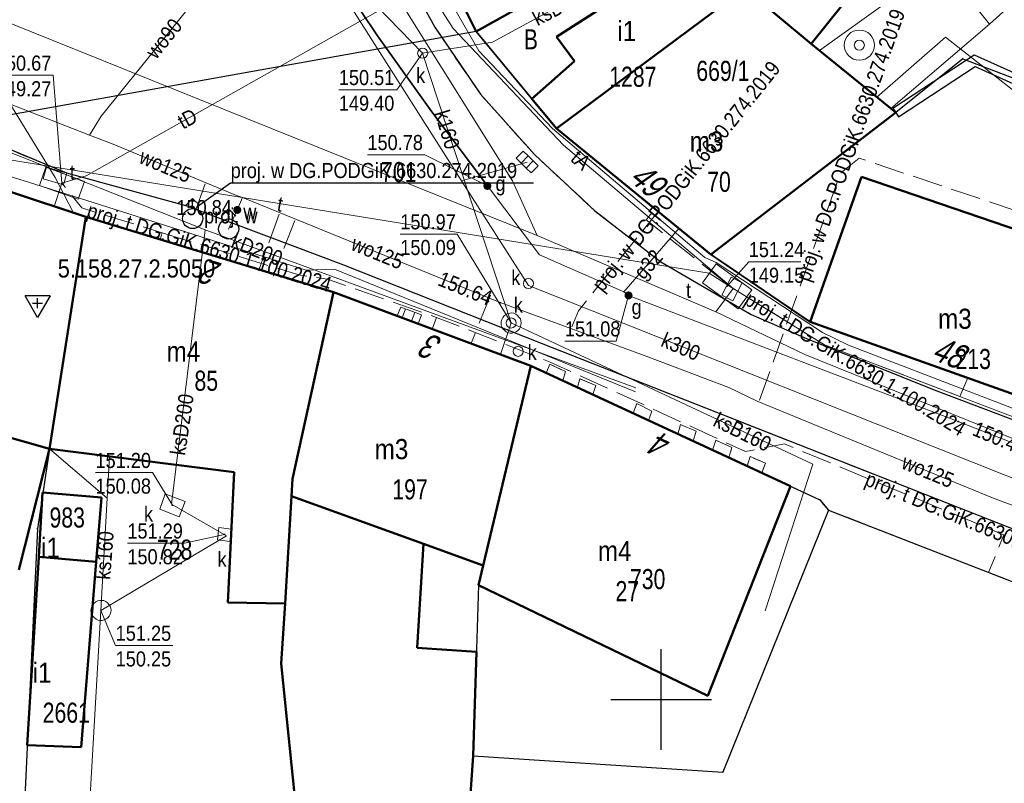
# Model space of a CAD drawing. Header units: metres. Extents: x 5552311 to 5555313, y 5709371 to 5712599.
# Tile 33 of 71: x 5554618 to 5554667, y 5710546 to 5710584. Entities that reach past the tile are written whole.
import ezdxf
from ezdxf.enums import TextEntityAlignment as Align

# ---------------------------------------------------------------- set-up
doc = ezdxf.new("R2010")
doc.units = ezdxf.units.M
doc.header["$MEASUREMENT"] = 0
doc.linetypes.add('1.0_0.5', pattern=[1.5, 1, -0.5])
doc.linetypes.add('1.5_0.5', pattern=[2, 1.5, -0.5])
doc.layers.get('0').update_dxf_attribs({"color": 2, "linetype": 'CONTINUOUS', "lineweight": 5})
for name, color, linetype in [('203-punkt graniczny', 7, 'CONTINUOUS'), ('210-oznaczenie konturu użytku gruntowego', 60, 'CONTINUOUS'), ('211-numer działki ewidencyjnej', 7, 'CONTINUOUS'), ('218-kontur użytku gruntowego', 60, 'CONTINUOUS'), ('219-działka ewidencyjna', 7, 'CONTINUOUS'), ('238-Punkt adresowy budynku', 7, 'CONTINUOUS'), ('312-budynek ewidencyjny', 7, 'CONTINUOUS'), ('312-oznaczenie budynku ewidencyjnego', 7, 'CONTINUOUS'), ('312-oznaczenie budynku ewidencyjnego-Atr117', 7, 'CONTINUOUS'), ('352-schody', 7, 'CONTINUOUS'), ('chodnik', 7, 'CONTINUOUS'), ('hydrant', 7, 'CONTINUOUS'), ('hydrant - ob. projektowany', 7, 'CONTINUOUS'), ('hydrant - ob. projektowany-Atr17', 7, 'CONTINUOUS'), ('inny obiekt trwale związany z budynkiem (powierzchnia)', 7, 'CONTINUOUS'), ('jezdnia', 7, 'CONTINUOUS'), ('kratka ściekowa', 7, 'CONTINUOUS'), ('krawężnik', 7, 'CONTINUOUS'), ('obudowa ochronna przewodu', 7, 'CONTINUOUS'), ('ogrodzenie trwałe', 7, 'CONTINUOUS'), ('przewód elektroenergetyczny podziemny', 7, 'CONTINUOUS'), ('przewód gazowy', 7, 'CONTINUOUS'), ('przewód gazowy-Atr1', 7, 'CONTINUOUS'), ('przewód kanalizacyjny', 7, 'CONTINUOUS'), ('przewód kanalizacyjny-Atr1', 7, 'CONTINUOUS'), ('przewód telekomunikacyjny podziemny', 7, 'CONTINUOUS'), ('przewód telekomunikacyjny podziemny - ob. projektowany', 7, 'CONTINUOUS'), ('przewód telekomunikacyjny podziemny - ob. projektowany-Atr1', 7, 'CONTINUOUS'), ('przewód telekomunikacyjny podziemny-Atr1', 7, 'CONTINUOUS'), ('przewód wodociągowy', 7, 'CONTINUOUS'), ('przewód wodociągowy - ob. projektowany', 7, 'CONTINUOUS'), ('przewód wodociągowy - ob. projektowany-Atr1', 7, 'CONTINUOUS'), ('przewód wodociągowy-Atr1', 7, 'CONTINUOUS'), ('rzedna', 7, 'CONTINUOUS'), ('rzedna - ob. w budowie', 7, 'CONTINUOUS'), ('rzedna - ob. w budowie-Atr2', 7, 'CONTINUOUS'), ('rzedna-Atr2', 7, 'CONTINUOUS'), ('rzedna-Atr3', 7, 'CONTINUOUS'), ('studnia kanalizacyjna', 7, 'CONTINUOUS'), ('studnia zwykła', 7, 'CONTINUOUS'), ('Szczegółowa osnowa geodezyjna wysokościowa', 7, 'CONTINUOUS'), ('Szczegółowa osnowa geodezyjna wysokościowa-Atr103', 7, 'CONTINUOUS'), ('Wstawianie ramki sekcyjnej z opisem', 7, 'CONTINUOUS'), ('właz do komory lub kanału', 7, 'CONTINUOUS'), ('właz do komory lub kanału - okrągły', 7, 'CONTINUOUS'), ('właz do komory lub kanału - okrągły-Atr17', 7, 'CONTINUOUS'), ('właz do komory lub kanału-Atr17', 7, 'CONTINUOUS'), ('zasuwa lub zawór', 7, 'CONTINUOUS'), ('zasuwa lub zawór-Atr17', 7, 'CONTINUOUS'), ('ściana oporowa (linia)', 7, 'CONTINUOUS')]:
    doc.layers.add(name, color=color, linetype=linetype)
doc.styles.get("Standard").update_dxf_attribs({"font": 'Working1250', "width": 0.75})
doc.linetypes.add('902-500', pattern='A,3.75,0,[1,ksztalty.shx,S=0.5,R=0,X=0,Y=0],3.75', length=7.5)
doc.linetypes.add('otdn_500', pattern='A,5,0,[21,ksztalty.shx,S=0.5,R=0,X=0,Y=0]', length=5)

# ---------------------------------------------------------------- blocks, each defined once
blk = doc.blocks.new('203')
at = {"linetype": 'Continuous', "lineweight": 0}
h = blk.add_hatch(color=94, dxfattribs=at)
edge = h.paths.add_edge_path()
edge.add_arc((0, 0), 0.045, 0, 360)
blk = doc.blocks.new('US25')
at = {"linetype": 'Continuous', "lineweight": 0}
h = blk.add_hatch(color=0, dxfattribs=at)
edge = h.paths.add_edge_path()
edge.add_arc((0, 0), 0.2, 0, 360)
blk = doc.blocks.new('PW01')
at = {"linetype": 'Continuous', "lineweight": 13}
h = blk.add_hatch(color=0, dxfattribs=at)
edge = h.paths.add_edge_path()
edge.add_arc((0, 0), 0.045, 0, 360)
blk = doc.blocks.new('US05')
at = {"color": 0, "linetype": 'Continuous', "lineweight": 13}
for p, q in [((-0.525, -0.25), (-0.525, 0.25)), ((-0.525, 0.25), (-0.175, 0.25)), ((-0.175, -0.25), (-0.175, 0.25)), ((-0.175, 0.25), (0.175, 0.25)), ((0.175, -0.25), (0.175, 0.25)), ((0.175, 0.25), (0.525, 0.25)), ((0.525, -0.25), (0.525, 0.25)), ((-0.525, -0.25), (-0.175, -0.25)), ((-0.175, -0.25), (0.175, -0.25)), ((0.175, -0.25), (0.525, -0.25))]:
    blk.add_line(p, q, dxfattribs=at)
blk = doc.blocks.new('US22')
at = {"color": 0, "linetype": 'Continuous', "lineweight": 13}
blk.add_circle((0, 0), 0.25, dxfattribs=at)
blk = doc.blocks.new('US13')
at = {"color": 0, "linetype": 'Continuous', "lineweight": 13}
for radius in [0.75, 0.25]:
    blk.add_circle((0, 0), radius, dxfattribs=at)
blk = doc.blocks.new('SUWH')
at = {"color": 0, "linetype": 'Continuous'}
for p in [(-0.354, 0.646), (0, 0.5), (0.354, 0.646)]:
    blk.add_line(p, (0, 1), dxfattribs=at)
blk.add_circle((0, 0), 0.5, dxfattribs=at)
blk = doc.blocks.new('OSSH')
at = {"color": 0}
for p, q in [((0, -0.721), (-0.624, 0.362)), ((0.626, 0.362), (-0.624, 0.362)), ((-0.25, 0), (0.25, 0)), ((0.626, 0.362), (0, -0.721)), ((0, -0.25), (0, 0.25))]:
    blk.add_line(p, q, dxfattribs=at)
blk = doc.blocks.new('RAMKA500K')
at = {"color": 0}
for p, q in [((250, 47.5), (250, 52.5)), ((247.5, 50), (252.5, 50))]:
    blk.add_line(p, q, dxfattribs=at)

msp = doc.modelspace()

# ---------------------------------------------------------------- linework, layer by layer
at = {"layer": '218-kontur użytku gruntowego', "linetype": 'Continuous', "lineweight": 9, "flags": 128}
for points in [[(5554635.54, 5710593.76), (5554640.8, 5710583.2)], [(5554640.8, 5710583.2), (5554635.54, 5710593.76)], [(5554657.47, 5710582.59), (5554659.97, 5710585.71)], [(5554659.97, 5710585.71), (5554657.47, 5710582.59)], [(5554640.8, 5710583.2), (5554644.79, 5710578.37)], [(5554644.79, 5710578.37), (5554640.8, 5710583.2)], [(5554661.67, 5710579.17), (5554657.47, 5710582.59)], [(5554657.47, 5710582.59), (5554661.67, 5710579.17)], [(5554665, 5710581.84), (5554661.67, 5710579.17)], [(5554661.67, 5710579.17), (5554665, 5710581.84)], [(5554673.24, 5710578.7), (5554665, 5710581.84)], [(5554665, 5710581.84), (5554673.24, 5710578.7)], [(5554661.67, 5710579.17), (5554652.48, 5710572.12)], [(5554652.48, 5710572.12), (5554661.67, 5710579.17)], [(5554644.79, 5710578.37), (5554652.48, 5710572.12)], [(5554652.48, 5710572.12), (5554644.79, 5710578.37)], [(5554621.39, 5710573.98), (5554610.13, 5710577.71)], [(5554610.13, 5710577.71), (5554621.39, 5710573.98)], [(5554633.71, 5710570.24), (5554621.39, 5710573.98)], [(5554621.39, 5710573.98), (5554633.71, 5710570.24)], [(5554652.48, 5710572.12), (5554657.41, 5710568.75)], [(5554657.41, 5710568.75), (5554652.48, 5710572.12)], [(5554643.52, 5710566.58), (5554633.71, 5710570.24)], [(5554633.71, 5710570.24), (5554643.52, 5710566.58)], [(5554657.41, 5710568.75), (5554675.34, 5710562.38)], [(5554675.34, 5710562.38), (5554657.41, 5710568.75)], [(5554657.89, 5710559.92), (5554643.52, 5710566.58)], [(5554643.52, 5710566.58), (5554657.89, 5710559.92)], [(5554658.33, 5710559.41), (5554657.89, 5710559.92)], [(5554657.89, 5710559.92), (5554658.33, 5710559.41)], [(5554673.9, 5710553.35), (5554658.33, 5710559.41)], [(5554658.33, 5710559.41), (5554673.9, 5710553.35)]]:
    msp.add_lwpolyline(points, dxfattribs=at)
at = {"layer": '219-działka ewidencyjna', "color": 94, "linetype": 'Continuous', "lineweight": 30, "flags": 128}
for points in [[(5554635.54, 5710593.76), (5554640.8, 5710583.2)], [(5554659.97, 5710585.71), (5554657.47, 5710582.59)], [(5554653.19, 5710584.6), (5554644.79, 5710578.37)], [(5554640.8, 5710583.2), (5554610.13, 5710577.71)], [(5554640.8, 5710583.2), (5554644.79, 5710578.37)], [(5554657.47, 5710582.59), (5554661.67, 5710579.17)], [(5554665, 5710581.84), (5554661.67, 5710579.17)], [(5554665, 5710581.84), (5554673.24, 5710578.7)], [(5554661.67, 5710579.17), (5554652.48, 5710572.12)], [(5554644.79, 5710578.37), (5554652.48, 5710572.12)], [(5554610.13, 5710577.71), (5554621.39, 5710573.98)], [(5554621.39, 5710573.98), (5554619.58, 5710562.45)], [(5554621.39, 5710573.98), (5554633.71, 5710570.24)], [(5554652.48, 5710572.12), (5554657.41, 5710568.75)], [(5554633.71, 5710570.24), (5554631.67, 5710560.95)], [(5554633.71, 5710570.24), (5554643.52, 5710566.58)], [(5554657.41, 5710568.75), (5554675.34, 5710562.38)], [(5554643.52, 5710566.58), (5554640.92, 5710555.68)], [(5554643.52, 5710566.58), (5554657.89, 5710559.92)], [(5554619.58, 5710562.45), (5554618.98, 5710558.48)], [(5554631.67, 5710560.95), (5554631.1, 5710551.78)], [(5554657.89, 5710559.92), (5554658.33, 5710559.41)], [(5554658.33, 5710559.41), (5554653.07, 5710546.39)], [(5554658.33, 5710559.41), (5554673.9, 5710553.35)], [(5554618.98, 5710558.48), (5554618.18, 5710541.65)], [(5554640.92, 5710555.68), (5554640.65, 5710547.2)], [(5554631.1, 5710551.78), (5554631.91, 5710543.83)], [(5554640.65, 5710547.2), (5554640.52, 5710545.27)], [(5554640.65, 5710547.2), (5554653.07, 5710546.39)]]:
    msp.add_lwpolyline(points, dxfattribs=at)
at = {"layer": '312-budynek ewidencyjny', "color": 8, "linetype": 'Continuous', "lineweight": 50, "flags": 128}
for points in [[(5554651.47, 5710589.17), (5554640.8, 5710583.2)], [(5554644.79, 5710582.93), (5554652.06, 5710587.58)], [(5554654.11, 5710585.39), (5554657.47, 5710582.59)], [(5554657.47, 5710582.59), (5554654.11, 5710585.39)], [(5554659.97, 5710585.71), (5554657.47, 5710582.59)], [(5554653.19, 5710584.6), (5554644.79, 5710578.37)], [(5554644.79, 5710578.37), (5554653.19, 5710584.6)], [(5554640.8, 5710583.2), (5554640.24, 5710584.32)], [(5554645.69, 5710581.73), (5554644.79, 5710582.93)], [(5554657.47, 5710582.59), (5554661.67, 5710579.17)], [(5554643.57, 5710579.85), (5554645.69, 5710581.73)], [(5554644.79, 5710578.37), (5554643.57, 5710579.85)], [(5554661.67, 5710579.17), (5554652.48, 5710572.12)], [(5554652.48, 5710572.12), (5554644.79, 5710578.37)], [(5554610.13, 5710577.71), (5554621.39, 5710573.98)], [(5554657.42, 5710568.76), (5554659.97, 5710575.98)], [(5554659.97, 5710575.98), (5554673.74, 5710571.27)], [(5554621.39, 5710573.98), (5554619.58, 5710562.45)], [(5554619.58, 5710562.45), (5554621.39, 5710573.98)], [(5554621.39, 5710573.98), (5554633.71, 5710570.24)], [(5554633.71, 5710570.24), (5554631.67, 5710560.96)], [(5554631.67, 5710560.96), (5554633.71, 5710570.24)], [(5554633.71, 5710570.24), (5554643.52, 5710566.58)], [(5554671.06, 5710563.91), (5554657.42, 5710568.76)], [(5554643.52, 5710566.58), (5554641.15, 5710556.66)], [(5554641.15, 5710556.66), (5554643.52, 5710566.58)], [(5554643.52, 5710566.58), (5554656.43, 5710560.6)], [(5554614.31, 5710563.95), (5554619.58, 5710562.45)], [(5554619.58, 5710562.45), (5554614.31, 5710563.95)], [(5554619.58, 5710562.45), (5554618.06, 5710556.44)], [(5554628.77, 5710561.3), (5554619.58, 5710562.45)], [(5554628.49, 5710555.48), (5554628.77, 5710561.3)], [(5554631.67, 5710560.96), (5554631.62, 5710560.1)], [(5554631.62, 5710560.1), (5554631.67, 5710560.96)], [(5554656.43, 5710560.6), (5554652.32, 5710550.18)], [(5554619.05, 5710557.08), (5554619.24, 5710560.29)], [(5554619.24, 5710560.29), (5554622.16, 5710560.04)], [(5554622.16, 5710560.04), (5554621.9, 5710556.83)], [(5554631.62, 5710560.1), (5554631.3, 5710554.77)], [(5554631.3, 5710554.77), (5554631.62, 5710560.1)], [(5554638.19, 5710557.74), (5554631.62, 5710560.1)], [(5554631.62, 5710560.1), (5554638.19, 5710557.74)], [(5554638.19, 5710557.74), (5554637.87, 5710552.56)], [(5554641.15, 5710556.66), (5554638.19, 5710557.74)], [(5554618.47, 5710547.73), (5554619.05, 5710557.08)], [(5554619.05, 5710557.08), (5554621.9, 5710556.83)], [(5554621.9, 5710556.83), (5554619.05, 5710557.08)], [(5554621.9, 5710556.83), (5554621.16, 5710547.62)], [(5554640.92, 5710555.68), (5554641.15, 5710556.66)], [(5554652.32, 5710550.18), (5554640.92, 5710555.68)], [(5554628.45, 5710554.82), (5554628.49, 5710555.48)], [(5554631.3, 5710554.77), (5554628.45, 5710554.82)], [(5554631.11, 5710551.79), (5554631.3, 5710554.77)], [(5554637.87, 5710552.56), (5554640.81, 5710552.36)], [(5554640.81, 5710552.36), (5554640.65, 5710547.19)], [(5554631.39, 5710549.01), (5554631.11, 5710551.79)], [(5554631.91, 5710543.83), (5554631.39, 5710549.01)], [(5554621.16, 5710547.62), (5554618.47, 5710547.73)], [(5554640.65, 5710547.19), (5554640.45, 5710544.35)]]:
    msp.add_lwpolyline(points, dxfattribs=at)
at = {"layer": '352-schody', "color": 8, "linetype": 'Continuous', "lineweight": 18, "flags": 128}
msp.add_lwpolyline([(5554637.05, 5710569.5), (5554638.09, 5710569.11), (5554637.92, 5710568.67), (5554636.88, 5710569.06)], close=True, dxfattribs=at)
msp.add_lwpolyline([(5554637.05, 5710569.5), (5554638.09, 5710569.11), (5554637.92, 5710568.67), (5554636.88, 5710569.06)], close=True, dxfattribs=at)
for points in [[(5554637.118, 5710568.971), (5554637.284, 5710569.412)], [(5554637.587, 5710568.795), (5554637.752, 5710569.237)]]:
    msp.add_lwpolyline(points, dxfattribs=at)
at = {"layer": 'chodnik', "color": 8, "linetype": '1.0_0.5', "lineweight": 18, "flags": 128}
for points in [[(5554635.54, 5710593.77), (5554634.91, 5710595.04), (5554633.91, 5710593.77), (5554633.75, 5710592.48), (5554638.74, 5710583.42), (5554641.01, 5710580.08), (5554643.71, 5710577.08), (5554646.71, 5710574.28), (5554649.98, 5710571.75), (5554654.48, 5710569.13), (5554657.23, 5710567.94), (5554663.58, 5710565.38), (5554672.78, 5710561.9), (5554675.18, 5710561.06), (5554689.57, 5710555.85), (5554698.78, 5710552.52), (5554710.37, 5710548.38), (5554714.25, 5710546.74), (5554729.82, 5710541.69), (5554742.89, 5710537.3), (5554751.26, 5710534.52), (5554762.58, 5710530.76), (5554774.22, 5710526.97), (5554774.78, 5710528.37), (5554764.27, 5710531.88), (5554751.75, 5710536.33), (5554751.77, 5710536.51), (5554750.8, 5710536.85), (5554747.46, 5710538.23), (5554747.7, 5710540.56), (5554744.66, 5710541.51), (5554744.56, 5710541.2), (5554739.98, 5710542.65), (5554739.84, 5710542.24), (5554738.75, 5710542.66), (5554738.86, 5710543), (5554737.13, 5710543.55), (5554736.94, 5710542.93), (5554735.52, 5710543.39), (5554735.71, 5710544), (5554735.21, 5710544.15), (5554734.57, 5710542.28), (5554734.29, 5710542.36), (5554734.21, 5710542.13), (5554733.69, 5710542.29), (5554733.6, 5710541.98), (5554731.6, 5710542.57), (5554731.71, 5710542.9), (5554731.2, 5710543.05), (5554731.26, 5710543.29), (5554730.98, 5710543.4), (5554731.45, 5710545.01), (5554730.83, 5710545.22), (5554730.25, 5710543.35), (5554729.32, 5710543.64), (5554729.03, 5710543.39), (5554727.46, 5710543.87), (5554727.33, 5710544.25), (5554717.41, 5710547.27), (5554713.9, 5710548.53), (5554699.71, 5710553.91), (5554699.01, 5710554.16), (5554698.93, 5710553.83), (5554698.03, 5710554.16), (5554698.06, 5710554.49), (5554696.65, 5710554.99), (5554696.58, 5710554.63), (5554695.68, 5710554.95), (5554695.75, 5710555.31), (5554694.67, 5710555.69), (5554694.6, 5710555.33), (5554693.68, 5710555.69), (5554693.72, 5710556.03), (5554692.17, 5710556.57), (5554692.08, 5710556.12), (5554691.15, 5710556.47), (5554691.23, 5710556.91), (5554690.16, 5710557.29), (5554680.82, 5710560.6), (5554675.34, 5710562.38), (5554657.42, 5710568.76), (5554652.45, 5710572.15), (5554644.79, 5710578.37), (5554640.8, 5710583.2)], [(5554701.94, 5710544.3), (5554700.74, 5710545.72), (5554686.94, 5710550.95), (5554676.86, 5710554.79), (5554657.36, 5710562.45), (5554644.05, 5710567.69), (5554634.22, 5710571.59), (5554626.43, 5710574.52), (5554620.44, 5710576.15), (5554615.82, 5710578.07), (5554614.07, 5710578.62), (5554612.84, 5710578.98), (5554609.83, 5710579.69), (5554607.1, 5710579.88), (5554604.29, 5710579.54), (5554600.63, 5710578.77), (5554596.7, 5710577.62), (5554593.44, 5710576.59), (5554589.82, 5710575.3), (5554586.34, 5710573.89), (5554582.72, 5710572.29), (5554575.58, 5710569.01), (5554564.32, 5710563.87), (5554562.8, 5710562.57), (5554562.14, 5710560.52), (5554562.19, 5710557.43), (5554569.93, 5710560.88), (5554577.48, 5710564.19), (5554576.33, 5710566.7), (5554590.07, 5710571.3), (5554610.13, 5710577.71), (5554621.39, 5710573.98), (5554633.71, 5710570.24), (5554643.52, 5710566.58), (5554644.29, 5710566.22), (5554644.46, 5710566.66), (5554645.25, 5710566.29), (5554645.11, 5710565.84), (5554645.84, 5710565.51), (5554645.96, 5710565.94), (5554646.76, 5710565.6), (5554646.6, 5710565.15), (5554648.61, 5710564.22), (5554648.79, 5710564.71), (5554649.54, 5710564.32), (5554649.37, 5710563.87), (5554650.83, 5710563.19), (5554650.97, 5710563.67), (5554651.74, 5710563.33), (5554651.6, 5710562.84), (5554652.55, 5710562.39), (5554652.72, 5710562.88), (5554653.52, 5710562.52), (5554653.37, 5710562.02), (5554654.28, 5710561.6), (5554654.43, 5710562.07), (5554655.19, 5710561.74), (5554655.01, 5710561.26), (5554657.89, 5710559.92), (5554658.33, 5710559.41), (5554673.9, 5710553.35), (5554680.52, 5710550.71), (5554691.66, 5710546.4), (5554700.19, 5710543.25), (5554700.94, 5710541.59), (5554701.56, 5710541.41), (5554701.89, 5710542.53)]]:
    msp.add_lwpolyline(points, close=True, dxfattribs=at)
at = {"layer": 'inny obiekt trwale związany z budynkiem (powierzchnia)', "color": 8, "linetype": 'Continuous', "lineweight": 18, "flags": 128}
for points in [[(5554644.29, 5710566.22), (5554644.46, 5710566.66), (5554645.25, 5710566.29), (5554645.11, 5710565.84)], [(5554645.84, 5710565.51), (5554645.96, 5710565.94), (5554646.76, 5710565.6), (5554646.6, 5710565.15)], [(5554648.61, 5710564.22), (5554648.79, 5710564.71), (5554649.54, 5710564.32), (5554649.37, 5710563.87)], [(5554650.83, 5710563.19), (5554650.97, 5710563.67), (5554651.74, 5710563.33), (5554651.6, 5710562.84)], [(5554652.55, 5710562.39), (5554652.72, 5710562.88), (5554653.52, 5710562.52), (5554653.37, 5710562.02)], [(5554654.28, 5710561.6), (5554654.43, 5710562.07), (5554655.19, 5710561.74), (5554655.01, 5710561.26)]]:
    msp.add_lwpolyline(points, close=True, dxfattribs=at)
at = {"layer": 'jezdnia', "color": 8, "linetype": '1.5_0.5', "lineweight": 18, "flags": 128}
msp.add_lwpolyline([(5554558, 5710570.33), (5554562.14, 5710560.52), (5554562.8, 5710562.57), (5554564.32, 5710563.87), (5554575.58, 5710569.01), (5554582.72, 5710572.29), (5554586.34, 5710573.89), (5554589.82, 5710575.3), (5554593.44, 5710576.59), (5554596.7, 5710577.62), (5554600.63, 5710578.77), (5554604.29, 5710579.54), (5554607.1, 5710579.88), (5554609.83, 5710579.69), (5554612.84, 5710578.98), (5554614.07, 5710578.62), (5554615.82, 5710578.07), (5554620.44, 5710576.15), (5554626.43, 5710574.52), (5554634.22, 5710571.59), (5554644.05, 5710567.69), (5554657.36, 5710562.45), (5554676.86, 5710554.79), (5554686.94, 5710550.95), (5554700.74, 5710545.72), (5554701.94, 5710544.3), (5554701.89, 5710542.53), (5554701.56, 5710541.41), (5554707.44, 5710538.78), (5554708.55, 5710539.84), (5554708.99, 5710540.24), (5554709.69, 5710540.89), (5554710.98, 5710541.56), (5554712.5, 5710541.41), (5554720.5, 5710538.63), (5554736.78, 5710533.06), (5554749.57, 5710528.78), (5554763.55, 5710524.1), (5554766.07, 5710523.24), (5554782.69, 5710517.85), (5554796.57, 5710513.51), (5554803.14, 5710511.53), (5554825.07, 5710504.76), (5554823.27, 5710511.18), (5554815.61, 5710513.72), (5554799.99, 5710518.83), (5554799.5, 5710519.11), (5554799.2, 5710519.56), (5554798.33, 5710521.27), (5554797.28, 5710521.23), (5554795.45, 5710521.76), (5554793.69, 5710523.21), (5554792.64, 5710522.93), (5554791.5, 5710521.88), (5554790.13, 5710521.95), (5554787.1, 5710522.84), (5554785.11, 5710523.52), (5554778.56, 5710525.61), (5554774.22, 5710526.97), (5554762.58, 5710530.76), (5554751.26, 5710534.52), (5554742.89, 5710537.3), (5554729.82, 5710541.69), (5554714.25, 5710546.74), (5554710.37, 5710548.38), (5554698.78, 5710552.52), (5554689.57, 5710555.85), (5554675.18, 5710561.06), (5554672.78, 5710561.9), (5554663.58, 5710565.38), (5554657.23, 5710567.94), (5554654.48, 5710569.13), (5554649.98, 5710571.75), (5554646.71, 5710574.28), (5554643.71, 5710577.08), (5554641.01, 5710580.08), (5554638.74, 5710583.42), (5554633.75, 5710592.48), (5554633.91, 5710593.77), (5554634.91, 5710595.04), (5554633.01, 5710599.07), (5554631.32, 5710598.71), (5554629.63, 5710599.6), (5554625.95, 5710606.2), (5554625.71, 5710607.17), (5554626.02, 5710607.96), (5554642.85, 5710629.44), (5554638.66, 5710629.24), (5554632.54, 5710621.1), (5554625.82, 5710612.21), (5554623.73, 5710611.37), (5554622.02, 5710612.5), (5554609.82, 5710629.69), (5554603.83, 5710627.01), (5554609.56, 5710618.13), (5554617.52, 5710605.64), (5554618.27, 5710604.43), (5554618.94, 5710603.08), (5554618.99, 5710602.3), (5554618.71, 5710601.51), (5554617.21, 5710600.11), (5554615.15, 5710598.69), (5554603.4, 5710592.52), (5554592.29, 5710586.8), (5554591.52, 5710586.8), (5554590.85, 5710587.1), (5554590.26, 5710587.53), (5554589.28, 5710588.68), (5554580.73, 5710602.65), (5554575.05, 5710600.93), (5554584.05, 5710586.01), (5554584.47, 5710583.62), (5554582.84, 5710581.95), (5554570.69, 5710576.2), (5554558.91, 5710570.55)], close=True, dxfattribs=at)
at = {"layer": 'krawężnik', "color": 8, "linetype": 'Continuous', "lineweight": 25, "flags": 128}
for points in [[(5554634.91, 5710595.04), (5554633.91, 5710593.77), (5554633.75, 5710592.48), (5554638.74, 5710583.42), (5554641.01, 5710580.08), (5554643.71, 5710577.08), (5554646.71, 5710574.28), (5554649.98, 5710571.75), (5554654.48, 5710569.13), (5554657.23, 5710567.94), (5554663.58, 5710565.38), (5554672.78, 5710561.9), (5554675.18, 5710561.06), (5554689.57, 5710555.85), (5554698.78, 5710552.52), (5554710.37, 5710548.38), (5554714.25, 5710546.74), (5554729.82, 5710541.69), (5554742.89, 5710537.3), (5554751.26, 5710534.52), (5554762.58, 5710530.76), (5554774.22, 5710526.97), (5554778.56, 5710525.61)], [(5554701.56, 5710541.41), (5554701.89, 5710542.53), (5554701.94, 5710544.3), (5554700.74, 5710545.72), (5554686.94, 5710550.95), (5554676.86, 5710554.79), (5554657.36, 5710562.45), (5554644.05, 5710567.69), (5554634.22, 5710571.59), (5554626.43, 5710574.52), (5554620.44, 5710576.15), (5554615.82, 5710578.07)]]:
    msp.add_lwpolyline(points, dxfattribs=at)
at = {"layer": 'obudowa ochronna przewodu', "color": 8, "linetype": 'Continuous', "lineweight": 35, "flags": 128}
msp.add_lwpolyline([(5554633.33, 5710586.82), (5554635.89, 5710582.98), (5554638.6, 5710579.21), (5554641.36, 5710575.52)], dxfattribs=at)
at = {"layer": 'ogrodzenie trwałe', "color": 8, "linetype": '902-500', "lineweight": 35, "flags": 128}
for points in [[(5554640.8, 5710583.2), (5554643.57, 5710579.85)], [(5554652.48, 5710572.12), (5554657.42, 5710568.76)]]:
    msp.add_lwpolyline(points, dxfattribs=at)
at = {"layer": 'przewód elektroenergetyczny podziemny', "color": 1, "linetype": 'Continuous', "lineweight": 18, "flags": 128}
for points in [[(5554746.97, 5710536.32), (5554714.02, 5710547.69), (5554713.26, 5710548.15), (5554700, 5710553.25), (5554699.28, 5710552.62), (5554688.68, 5710556.84), (5554675.66, 5710561.33), (5554659.32, 5710567.61), (5554658.02, 5710568.24), (5554652.74, 5710571.71), (5554652.17, 5710571.96), (5554644.6, 5710578.37), (5554640.93, 5710582.24), (5554636.89, 5710589.26), (5554637.33, 5710589.42), (5554634.93, 5710593.99), (5554662.51, 5710609.21), (5554676.03, 5710616.28), (5554685.57, 5710620.81)], [(5554556.79, 5710555.59), (5554569.67, 5710561.03), (5554576.34, 5710564.36), (5554575.78, 5710567.56), (5554581.33, 5710569.41), (5554592.35, 5710573.8), (5554592.67, 5710573.45), (5554598.77, 5710574.83), (5554605.31, 5710576.88), (5554609.3, 5710578.59), (5554621.07, 5710574.92), (5554632.35, 5710571.33), (5554633.76, 5710571.39), (5554648.72, 5710565.28)]]:
    msp.add_lwpolyline(points, dxfattribs=at)
at = {"layer": 'przewód gazowy', "color": 40, "linetype": 'Continuous', "lineweight": 18, "flags": 128}
for points in [[(5554629.51, 5710592.95), (5554630.81, 5710590.71), (5554633.33, 5710586.82), (5554635.89, 5710582.98), (5554638.6, 5710579.21), (5554641.36, 5710575.52), (5554643.95, 5710572.09), (5554648.15, 5710570.26), (5554648.38, 5710570.08), (5554664.78, 5710563.81), (5554669.85, 5710561.83), (5554683.11, 5710556.68), (5554686.39, 5710555.56), (5554690.85, 5710553.91), (5554705.54, 5710548.47), (5554708.34, 5710547.56), (5554714.35, 5710545.32), (5554715.95, 5710544.73), (5554718.14, 5710543.92), (5554723.22, 5710542.05), (5554743.94, 5710535.12)], [(5554648.15, 5710570.26), (5554650.89, 5710573.42)]]:
    msp.add_lwpolyline(points, dxfattribs=at)
at = {"layer": 'przewód kanalizacyjny', "color": 34, "linetype": 'Continuous', "lineweight": 18, "flags": 128}
for points in [[(5554622.18, 5710605.01), (5554611.28, 5710579.7), (5554627.32, 5710573.34), (5554648.75, 5710565.48)], [(5554628.3, 5710594.29), (5554640.08, 5710575.77), (5554643.41, 5710570.58), (5554668.65, 5710560.53), (5554677.79, 5710557.09), (5554688.04, 5710553.28), (5554705.47, 5710547.12)], [(5554642.54, 5710568.71), (5554638.14, 5710582.12), (5554627.45, 5710593.12)], [(5554658.84, 5710592.89), (5554666.33, 5710583.56)], [(5554638.14, 5710582.12), (5554641.61, 5710582.66), (5554649.97, 5710587.23), (5554650.37, 5710587.45)], [(5554666.33, 5710583.56), (5554667.33, 5710584.45)], [(5554666.33, 5710583.56), (5554661.43, 5710579.37)], [(5554640.08, 5710575.77), (5554643.34, 5710576.71)], [(5554627.32, 5710573.34), (5554625.65, 5710559.7), (5554628.38, 5710558.13), (5554622.14, 5710554.42)], [(5554642.01, 5710567.14), (5554642.54, 5710568.71)], [(5554655.17, 5710554.41), (5554657.54, 5710561.7), (5554642.54, 5710568.71)], [(5554622.44, 5710560.01), (5554619.58, 5710562.45)], [(5554622.44, 5710560.01), (5554622.56, 5710562.08)], [(5554602.59, 5710559.95), (5554603.04, 5710558.89), (5554609.77, 5710556.19), (5554614.64, 5710541.99), (5554621.57, 5710544.65), (5554622.14, 5710554.42)], [(5554622.14, 5710554.42), (5554622.44, 5710560.01)]]:
    msp.add_lwpolyline(points, dxfattribs=at)
at = {"layer": 'przewód telekomunikacyjny podziemny', "color": 30, "linetype": 'Continuous', "lineweight": 18, "flags": 128}
for points in [[(5554622.85, 5710607.73), (5554629.81, 5710596.22), (5554642.61, 5710575.77), (5554643.84, 5710573.06), (5554652.72, 5710569.27)], [(5554615.9, 5710600.21), (5554615.89, 5710598.45), (5554614.73, 5710594.25), (5554614.47, 5710584.71), (5554619.87, 5710575.94)], [(5554374.01, 5710454.75), (5554369.95, 5710464.56), (5554368.86, 5710465.36), (5554380.31, 5710483.95), (5554389.55, 5710494.24), (5554395.67, 5710499.5), (5554427.9, 5710522.38), (5554455.78, 5710532.81), (5554483.92, 5710541.5), (5554524.38, 5710553.96), (5554539.21, 5710559.79), (5554555.97, 5710566.98), (5554585.2, 5710580.72), (5554598.19, 5710584.52), (5554607.28, 5710586.33), (5554615.01, 5710584.66), (5554643.84, 5710573.06)], [(5554620.2, 5710575.66), (5554621.41, 5710576.03), (5554637.85, 5710585.32), (5554638.72, 5710584.84)], [(5554638.72, 5710584.84), (5554639.65, 5710583.35), (5554645.15, 5710577.55), (5554653.59, 5710570.42)], [(5554605.5, 5710578.77), (5554652.39, 5710571.18), (5554653.59, 5710570.42)], [(5554619.87, 5710575.94), (5554620.78, 5710574.19)], [(5554652.72, 5710569.27), (5554653.59, 5710570.42)], [(5554653.59, 5710570.42), (5554658.12, 5710567.63), (5554688.92, 5710555.87), (5554712.49, 5710547.92), (5554733.93, 5710540.68), (5554741.51, 5710538.13), (5554741.64, 5710538.61)], [(5554652.72, 5710569.27), (5554657.15, 5710567.14), (5554670.2, 5710561.88), (5554695.79, 5710552.1), (5554743.64, 5710536.05), (5554811.13, 5710513.89), (5554849.23, 5710501.66), (5554860.78, 5710496.98), (5554866.29, 5710494.04), (5554867.28, 5710493.48), (5554912.9, 5710462.47), (5554928.66, 5710451.28), (5554935.43, 5710447.65), (5554948.73, 5710441.03)]]:
    msp.add_lwpolyline(points, dxfattribs=at)
at = {"layer": 'przewód telekomunikacyjny podziemny - ob. projektowany', "color": 30, "linetype": '1.5_0.5', "lineweight": 18, "flags": 128}
for points in [[(5554619.82, 5710574.5), (5554620.2, 5710575.66), (5554621.19, 5710574.43), (5554625.19, 5710573.19), (5554625.08, 5710572.86)], [(5554665.25, 5710565.98), (5554664.85, 5710565.06), (5554658.12, 5710567.63), (5554653.59, 5710570.42), (5554649.25, 5710573.83), (5554649.71, 5710574.41)], [(5554625.19, 5710573.19), (5554631.96, 5710571.11), (5554633.41, 5710570.88), (5554638.83, 5710568.99), (5554644.48, 5710566.77), (5554649.82, 5710564.33), (5554654.19, 5710562.32), (5554656.13, 5710562.7), (5554667.05, 5710558.18), (5554666.29, 5710556.31)], [(5554638.62, 5710568.41), (5554638.83, 5710568.99)]]:
    msp.add_lwpolyline(points, dxfattribs=at)
at = {"layer": 'przewód wodociągowy', "color": 5, "linetype": 'Continuous', "lineweight": 18, "flags": 128}
for points in [[(5554621.57, 5710578.05), (5554622.15, 5710578.99), (5554633.11, 5710592.56), (5554632.93, 5710593.64), (5554632.59, 5710594.3)], [(5554657.88, 5710582.26), (5554662.78, 5710585.78), (5554663.14, 5710590.35)], [(5554660.73, 5710579.93), (5554664.15, 5710582.91), (5554667.84, 5710580.01), (5554677.51, 5710585.38), (5554676.46, 5710590.44)], [(5554562.72, 5710559.46), (5554561.07, 5710564.09), (5554574.08, 5710569.94), (5554584.68, 5710574.66), (5554589.83, 5710576.9), (5554595.31, 5710579.04), (5554607.68, 5710583.48), (5554621.57, 5710578.05)], [(5554621.57, 5710578.05), (5554622.75, 5710577.6), (5554628.88, 5710575.04), (5554629.18, 5710574.94)], [(5554629.18, 5710574.94), (5554628.92, 5710574.33), (5554628.49, 5710573.38)], [(5554629.18, 5710574.94), (5554642, 5710569.72), (5554649.34, 5710567.02), (5554653.37, 5710565.5), (5554654.78, 5710564.83), (5554666.48, 5710560.02), (5554679.45, 5710555.18), (5554686.5, 5710552.37), (5554693.53, 5710549.75), (5554709.59, 5710543.48), (5554714.35, 5710541.61), (5554716.67, 5710540.68), (5554719.55, 5710539.74), (5554720.87, 5710539.24), (5554737.43, 5710534.51), (5554744.28, 5710532.08), (5554747.67, 5710530.86), (5554754.22, 5710528.46), (5554766.15, 5710524.25)]]:
    msp.add_lwpolyline(points, dxfattribs=at)
at = {"layer": 'przewód wodociągowy - ob. projektowany', "color": 5, "linetype": '1.5_0.5', "lineweight": 18, "flags": 128}
for points in [[(5554654.9, 5710564.88), (5554658.92, 5710576.17), (5554659.85, 5710576.9), (5554670.37, 5710573.38), (5554670.04, 5710572.41)], [(5554627.32, 5710575.62), (5554626.7, 5710573.9)], [(5554631, 5710574.11), (5554629.99, 5710571.34), (5554629.96, 5710571.31)], [(5554645.56, 5710568.52), (5554645.89, 5710569.31), (5554649.83, 5710574.24)], [(5554631.78, 5710573.81), (5554630.71, 5710571.03)], [(5554641.51, 5710570.09), (5554640.53, 5710567.65)]]:
    msp.add_lwpolyline(points, dxfattribs=at)
at = {"layer": 'przewód wodociągowy - ob. projektowany-Atr1', "color": 5, "flags": 128}
msp.add_lwpolyline([(5554626.91, 5710574.48), (5554628.59, 5710575.68), (5554643.654, 5710575.68)], dxfattribs=at)
at = {"layer": 'rzedna-Atr2', "color": 8, "lineweight": 5, "flags": 128}
for points in [[(5554638.14, 5710582.12), (5554636.85, 5710580.3), (5554633.97, 5710580.3)], [(5554620.2, 5710575.66), (5554619.77, 5710581.02), (5554616.911, 5710581.02)], [(5554641.36, 5710575.52), (5554638.24, 5710577.07), (5554635.392, 5710577.07)], [(5554642.54, 5710568.71), (5554639.85, 5710573.13), (5554637.028, 5710573.13)], [(5554653.28, 5710570.54), (5554654.36, 5710571.75), (5554656.953, 5710571.75)], [(5554648.38, 5710570.08), (5554647.77, 5710567.81), (5554645.214, 5710567.81)], [(5554625.69, 5710559.65), (5554624.71, 5710561.27), (5554621.867, 5710561.27)], [(5554628.29, 5710558.2), (5554626.3, 5710557.76), (5554623.452, 5710557.76)], [(5554622.14, 5710554.42), (5554622.87, 5710552.68), (5554625.718, 5710552.68)]]:
    msp.add_lwpolyline(points, dxfattribs=at)
at = {"layer": 'studnia kanalizacyjna', "color": 34, "linetype": 'Continuous', "lineweight": 18, "flags": 128}
for points in [[(5554643.04, 5710568.72), (5554643.03, 5710568.62), (5554643.01, 5710568.52), (5554642.95, 5710568.42), (5554642.88, 5710568.34), (5554642.8, 5710568.28), (5554642.7, 5710568.23), (5554642.6, 5710568.21), (5554642.5, 5710568.2), (5554642.4, 5710568.22), (5554642.3, 5710568.27), (5554642.22, 5710568.33), (5554642.15, 5710568.41), (5554642.09, 5710568.49), (5554642.05, 5710568.59), (5554642.04, 5710568.69), (5554642.05, 5710568.79), (5554642.08, 5710568.89), (5554642.13, 5710568.99), (5554642.2, 5710569.07), (5554642.28, 5710569.13), (5554642.38, 5710569.18), (5554642.48, 5710569.2), (5554642.58, 5710569.21), (5554642.68, 5710569.19), (5554642.78, 5710569.14), (5554642.86, 5710569.08), (5554642.93, 5710569), (5554643, 5710568.92), (5554643.03, 5710568.82)], [(5554622.64, 5710554.43), (5554622.63, 5710554.33), (5554622.6, 5710554.23), (5554622.55, 5710554.14), (5554622.48, 5710554.06), (5554622.4, 5710554), (5554622.3, 5710553.95), (5554622.2, 5710553.92), (5554622.1, 5710553.92), (5554622, 5710553.94), (5554621.9, 5710553.99), (5554621.82, 5710554.05), (5554621.75, 5710554.12), (5554621.68, 5710554.21), (5554621.65, 5710554.31), (5554621.64, 5710554.41), (5554621.65, 5710554.51), (5554621.68, 5710554.61), (5554621.73, 5710554.7), (5554621.8, 5710554.79), (5554621.88, 5710554.85), (5554621.98, 5710554.9), (5554622.08, 5710554.92), (5554622.18, 5710554.92), (5554622.28, 5710554.91), (5554622.38, 5710554.86), (5554622.46, 5710554.8), (5554622.53, 5710554.72), (5554622.6, 5710554.63), (5554622.63, 5710554.53)]]:
    msp.add_lwpolyline(points, close=True, dxfattribs=at)
at = {"layer": 'właz do komory lub kanału', "color": 8, "linetype": 'Continuous', "lineweight": 18, "flags": 128}
for points in [[(5554619.4, 5710576.45), (5554621.32, 5710575.75), (5554621, 5710574.86), (5554619.08, 5710575.55)], [(5554619.43, 5710576.45), (5554620.44, 5710576.15), (5554620.28, 5710575.58), (5554619.26, 5710575.88)], [(5554654.51, 5710570.36), (5554653.83, 5710569.42), (5554652.06, 5710570.71), (5554652.74, 5710571.65)], [(5554653.56, 5710569.81), (5554653.02, 5710570.09), (5554653.49, 5710570.99), (5554654.03, 5710570.71)], [(5554625.34, 5710560.21), (5554626.32, 5710559.84), (5554626.03, 5710559.08), (5554625.06, 5710559.45)], [(5554628.01, 5710558.54), (5554628.63, 5710558.46), (5554628.55, 5710557.85), (5554627.93, 5710557.93)]]:
    msp.add_lwpolyline(points, close=True, dxfattribs=at)
at = {"layer": 'ściana oporowa (linia)', "color": 8}
for p, q in [((5554661.532, 5710579.379), (5554665.568, 5710582.034)), ((5554665.568, 5710582.034), (5554670.123, 5710579.978))]:
    msp.add_line(p, q, dxfattribs=at)
at = {"layer": 'ściana oporowa (linia)', "color": 8, "linetype": 'otdn_500'}
for p, q in [((5554661.808, 5710578.961), (5554665.612, 5710581.466)), ((5554665.612, 5710581.466), (5554669.917, 5710579.522))]:
    msp.add_line(p, q, dxfattribs=at)
at = {"layer": 'ściana oporowa (linia)', "color": 8, "linetype": 'Continuous'}
for p, q in [((5554661.532, 5710579.379), (5554661.67, 5710579.17)), ((5554661.67, 5710579.17), (5554661.808, 5710578.961))]:
    msp.add_line(p, q, dxfattribs=at)

# ---------------------------------------------------------------- block references
at = {"layer": '203-punkt graniczny', "color": 8, "linetype": 'Continuous', "lineweight": 18}
for p in [(5554640.8, 5710583.2), (5554657.47, 5710582.59), (5554665, 5710581.84), (5554661.67, 5710579.17), (5554644.79, 5710578.37), (5554621.39, 5710573.98), (5554652.48, 5710572.12), (5554633.71, 5710570.24), (5554657.41, 5710568.75), (5554643.52, 5710566.58), (5554619.58, 5710562.45), (5554631.67, 5710560.95), (5554657.89, 5710559.92), (5554658.33, 5710559.41), (5554618.98, 5710558.48), (5554640.92, 5710555.68), (5554631.1, 5710551.78), (5554640.65, 5710547.2), (5554653.07, 5710546.39)]:
    msp.add_blockref('203', p, dxfattribs=at)
at = {"layer": 'hydrant', "color": 5, "linetype": 'Continuous', "lineweight": 18}
msp.add_blockref('SUWH', (5554628.49, 5710573.38), dxfattribs=at)
at = {"layer": 'hydrant - ob. projektowany', "color": 5, "linetype": 'Continuous', "lineweight": 18}
msp.add_blockref('SUWH', (5554626.7, 5710573.9), dxfattribs=at)
at = {"layer": 'kratka ściekowa', "color": 34, "linetype": 'Continuous', "lineweight": 18, "rotation": 315.716}
msp.add_blockref('US05', (5554643.34, 5710576.71), dxfattribs=at)
at = {"layer": 'rzedna', "color": 34, "linetype": 'Continuous', "lineweight": 18}
for p in [(5554638.14, 5710582.12), (5554642.54, 5710568.71), (5554625.69, 5710559.65), (5554628.29, 5710558.2), (5554622.14, 5710554.42)]:
    msp.add_blockref('PW01', p, dxfattribs=at)
at = {"layer": 'rzedna', "color": 30, "linetype": 'Continuous', "lineweight": 18}
for p in [(5554620.2, 5710575.66), (5554653.28, 5710570.54)]:
    msp.add_blockref('PW01', p, dxfattribs=at)
at = {"layer": 'rzedna', "color": 40, "linetype": 'Continuous', "lineweight": 18}
for p in [(5554641.36, 5710575.52), (5554648.38, 5710570.08), (5554664.78, 5710563.81)]:
    msp.add_blockref('PW01', p, dxfattribs=at)
at = {"layer": 'rzedna - ob. w budowie', "color": 8, "linetype": 'Continuous', "lineweight": 18}
for p in [(5554628.92, 5710574.33), (5554642, 5710569.72)]:
    msp.add_blockref('PW01', p, dxfattribs=at)
at = {"layer": 'studnia zwykła', "color": 5, "linetype": 'Continuous', "lineweight": 18}
msp.add_blockref('US13', (5554659.86, 5710582.52), dxfattribs=at)
at = {"layer": 'Szczegółowa osnowa geodezyjna wysokościowa', "color": 8, "linetype": 'Continuous', "lineweight": 18}
msp.add_blockref('OSSH', (5554618.99, 5710569.7), dxfattribs=at)
at = {"layer": 'Wstawianie ramki sekcyjnej z opisem', "color": 8, "linetype": 'Continuous', "lineweight": 13}
msp.add_blockref('RAMKA500K', (5554400, 5710500), dxfattribs=at)
msp.add_blockref('RAMKA500K', (5554400, 5710500), dxfattribs=at)
msp.add_blockref('RAMKA500K', (5554400, 5710500), dxfattribs=at)
msp.add_blockref('RAMKA500K', (5554400, 5710500), dxfattribs=at)
at = {"layer": 'właz do komory lub kanału - okrągły', "color": 8, "linetype": 'Continuous', "lineweight": 18}
for p in [(5554638.14, 5710582.12), (5554643.4, 5710570.67), (5554642.54, 5710568.71), (5554642.89, 5710567.3)]:
    msp.add_blockref('US22', p, dxfattribs=at)
at = {"layer": 'zasuwa lub zawór', "color": 40, "linetype": 'Continuous', "lineweight": 18}
for p in [(5554641.36, 5710575.52), (5554648.38, 5710570.08)]:
    msp.add_blockref('US25', p, dxfattribs=at)
at = {"layer": 'zasuwa lub zawór', "color": 5, "linetype": 'Continuous', "lineweight": 18}
msp.add_blockref('US25', (5554628.92, 5710574.33), dxfattribs=at)

# ---------------------------------------------------------------- texts
at = {"layer": '210-oznaczenie konturu użytku gruntowego', "linetype": 'Continuous', "lineweight": 18, "width": 0.79}
msp.add_text('B', height=1, dxfattribs=at).set_placement((5554643.17, 5710582.31))
at = {"layer": '211-numer działki ewidencyjnej', "color": 94, "linetype": 'Continuous', "lineweight": 30, "width": 0.79}
for s, p in [('669/1', (5554651.75, 5710580.74)), ('701', (5554636.07, 5710575.71)), ('728', (5554624.92, 5710556.94)), ('730', (5554648.45, 5710555.48))]:
    msp.add_text(s, height=1, dxfattribs=at).set_placement(p)
at = {"layer": '238-Punkt adresowy budynku', "color": 8, "linetype": 'Continuous', "lineweight": 25, "oblique": 15, "width": 0.79}
for s, rotation, p in [('49', 319.584, (5554648.9, 5710575.35)), ('2', 161.803, (5554627.87, 5710571.76)), ('3', 158.188, (5554638.86, 5710568.05)), ('48', 339.122, (5554664.07, 5710566.66)), ('4', 153.845, (5554650.32, 5710563.15))]:
    msp.add_text(s, height=1.25, rotation=rotation, dxfattribs=at).set_placement(p, align=Align.CENTER)
at = {"layer": '312-oznaczenie budynku ewidencyjnego', "color": 8, "linetype": 'Continuous', "lineweight": 18, "width": 0.79}
for s, p in [('1287', (5554647.42, 5710580.45)), ('85', (5554626.79, 5710565.34))]:
    msp.add_text(s, height=1, dxfattribs=at).set_placement(p)
for s, p in [('70', (5554652.29, 5710576.23)), ('213', (5554664.64, 5710567.42)), ('197', (5554636.63, 5710560.94)), ('983', (5554619.58, 5710559.54)), ('27', (5554647.73, 5710555.88)), ('2661', (5554619.24, 5710549.84))]:
    msp.add_text(s, height=1, dxfattribs=at).set_placement(p, align=Align.TOP_LEFT)
at = {"layer": '312-oznaczenie budynku ewidencyjnego-Atr117', "color": 8, "width": 0.9}
msp.add_text('i1', height=1, dxfattribs=at).set_placement((5554647.82, 5710582.72))
for s, p in [('m3', (5554652.26, 5710577.73)), ('m3', (5554664.61, 5710568.92)), ('m4', (5554626.24, 5710567.29)), ('m3', (5554636.59, 5710562.44)), ('i1', (5554619.63, 5710557.54)), ('m4', (5554647.69, 5710557.38)), ('i1', (5554619.21, 5710551.33))]:
    msp.add_text(s, height=1, dxfattribs=at).set_placement(p, align=Align.MIDDLE_CENTER)
at = {"layer": 'hydrant - ob. projektowany-Atr17', "color": 5, "width": 0.9}
msp.add_text('proj. w', height=0.75, dxfattribs=at).set_placement((5554627.27, 5710573.66))
at = {"layer": 'przewód gazowy-Atr1', "color": 40, "width": 0.9}
msp.add_text('g32', height=0.75, rotation=47.735, dxfattribs=at).set_placement((5554648.85, 5710571.07), align=Align.MIDDLE_LEFT)
at = {"layer": 'przewód kanalizacyjny-Atr1', "color": 34, "width": 0.9}
for s, rotation, p in [('ksD200', 27.372, (5554643.68, 5710583.79)), ('k160', 286.843, (5554639.08, 5710579.26)), ('kD200', 338.538, (5554628.69, 5710572.83)), ('k300', 336.984, (5554650.08, 5710567.92)), ('ksD200', 81.716, (5554625.95, 5710562.15)), ('ksB160', -26.364, (5554652.7, 5710563.96)), ('ks160', 85.593, (5554622.22, 5710555.96))]:
    msp.add_text(s, height=0.75, rotation=rotation, dxfattribs=at).set_placement(p, align=Align.MIDDLE_LEFT)
at = {"layer": 'przewód telekomunikacyjny podziemny - ob. projektowany-Atr1', "color": 30, "width": 0.9}
for rotation, p in [(342.776, (5554621.49, 5710574.34)), (328.371, (5554654.28, 5710570)), (337.514, (5554660.22, 5710561.01))]:
    msp.add_text('proj. t DG.GiK.6630.1.100.2024', height=0.75, rotation=rotation, dxfattribs=at).set_placement(p, align=Align.MIDDLE_LEFT)
at = {"layer": 'przewód telekomunikacyjny podziemny-Atr1', "color": 30, "width": 0.9}
for s, rotation, p in [('tD', 28.152, (5554626.04, 5710578.65)), ('tA', 318.487, (5554645.69, 5710577.09)), ('t', -10.506, (5554630.93, 5710574.65))]:
    msp.add_text(s, height=0.75, rotation=rotation, dxfattribs=at).set_placement(p, align=Align.MIDDLE_LEFT)
at = {"layer": 'przewód wodociągowy - ob. projektowany-Atr1', "color": 5, "width": 0.9}
for rotation, p in [(70.4, (5554657.02, 5710570.84)), (51.369, (5554646.79, 5710570.44))]:
    msp.add_text('proj. w DG.PODGiK.6630.274.2019', height=0.75, rotation=rotation, dxfattribs=at).set_placement(p, align=Align.MIDDLE_LEFT)
msp.add_text('proj. w DG.PODGiK.6630.274.2019', height=0.75, dxfattribs=at).set_placement((5554628.59, 5710575.688), align=Align.BOTTOM_LEFT)
at = {"layer": 'przewód wodociągowy-Atr1', "color": 5, "width": 0.9}
for s, rotation, p in [('wo90', 51.073, (5554624.59, 5710582.01)), ('wo125', 337.333, (5554624.12, 5710577.03)), ('wo125', 337.845, (5554634.66, 5710572.71)), ('wo125', 337.651, (5554662.04, 5710561.85))]:
    msp.add_text(s, height=0.75, rotation=rotation, dxfattribs=at).set_placement(p, align=Align.MIDDLE_LEFT)
at = {"layer": 'rzedna - ob. w budowie-Atr2', "color": 8, "width": 0.9}
msp.add_text('150.84', height=0.75, dxfattribs=at).set_placement((5554625.89, 5710574.07))
msp.add_text('150.64', height=0.75, rotation=337.845, dxfattribs=at).set_placement((5554638.98, 5710570.95), align=Align.MIDDLE_LEFT)
at = {"layer": 'rzedna-Atr2', "color": 30, "lineweight": 5, "width": 0.9}
for s, p in [('150.67', (5554616.911, 5710581.027)), ('151.24', (5554654.36, 5710571.758))]:
    msp.add_text(s, height=0.75, dxfattribs=at).set_placement(p, align=Align.BOTTOM_LEFT)
at = {"layer": 'rzedna-Atr2', "color": 34, "lineweight": 5, "width": 0.9}
for s, p in [('150.51', (5554633.97, 5710580.308)), ('150.97', (5554637.028, 5710573.138)), ('151.20', (5554621.867, 5710561.277)), ('151.29', (5554623.452, 5710557.768)), ('151.25', (5554622.87, 5710552.688))]:
    msp.add_text(s, height=0.75, dxfattribs=at).set_placement(p, align=Align.BOTTOM_LEFT)
at = {"layer": 'rzedna-Atr2', "color": 40, "lineweight": 5, "width": 0.9}
for s, p in [('150.78', (5554635.392, 5710577.078)), ('151.08', (5554645.214, 5710567.817))]:
    msp.add_text(s, height=0.75, dxfattribs=at).set_placement(p, align=Align.BOTTOM_LEFT)
msp.add_text('150.47', height=0.75, rotation=337.425, dxfattribs=at).set_placement((5554665.57, 5710563.5), align=Align.MIDDLE_LEFT)
at = {"layer": 'rzedna-Atr3', "color": 30, "lineweight": 5, "width": 0.9}
for s, p in [('149.27', (5554616.911, 5710579.752)), ('149.15', (5554654.36, 5710570.482))]:
    msp.add_text(s, height=0.75, dxfattribs=at).set_placement(p, align=Align.BOTTOM_LEFT)
at = {"layer": 'rzedna-Atr3', "color": 34, "lineweight": 5, "width": 0.9}
for s, p in [('149.40', (5554633.97, 5710579.032)), ('150.09', (5554637.028, 5710571.862)), ('150.08', (5554621.867, 5710560.002)), ('150.82', (5554623.452, 5710556.492)), ('150.25', (5554622.87, 5710551.412))]:
    msp.add_text(s, height=0.75, dxfattribs=at).set_placement(p, align=Align.BOTTOM_LEFT)
at = {"layer": 'Szczegółowa osnowa geodezyjna wysokościowa-Atr103', "color": 8, "width": 0.9}
msp.add_text('5.158.27.2.5050', height=0.9, dxfattribs=at).set_placement((5554619.99, 5710570.7), align=Align.BOTTOM_LEFT)
at = {"layer": 'właz do komory lub kanału - okrągły-Atr17', "color": 8, "width": 0.9}
for p in [(5554637.81, 5710580.64), (5554642.55, 5710570.59), (5554642.67, 5710569.23), (5554643.36, 5710566.87)]:
    msp.add_text('k', height=0.75, dxfattribs=at).set_placement(p)
at = {"layer": 'właz do komory lub kanału-Atr17', "color": 8, "width": 0.9}
for s, p in [('t', (5554620.59, 5710575.83)), ('t', (5554651.24, 5710569.96)), ('k', (5554624.28, 5710558.84)), ('k', (5554627.94, 5710556.59))]:
    msp.add_text(s, height=0.75, dxfattribs=at).set_placement(p)
at = {"layer": 'zasuwa lub zawór-Atr17', "color": 40, "width": 0.9}
for p in [(5554641.76, 5710575.27), (5554648.53, 5710569.13)]:
    msp.add_text('g', height=0.75, dxfattribs=at).set_placement(p)
at = {"layer": 'zasuwa lub zawór-Atr17', "color": 5, "width": 0.9}
msp.add_text('w', height=0.75, dxfattribs=at).set_placement((5554629.22, 5710573.86))

doc.saveas('drawing.dxf')
